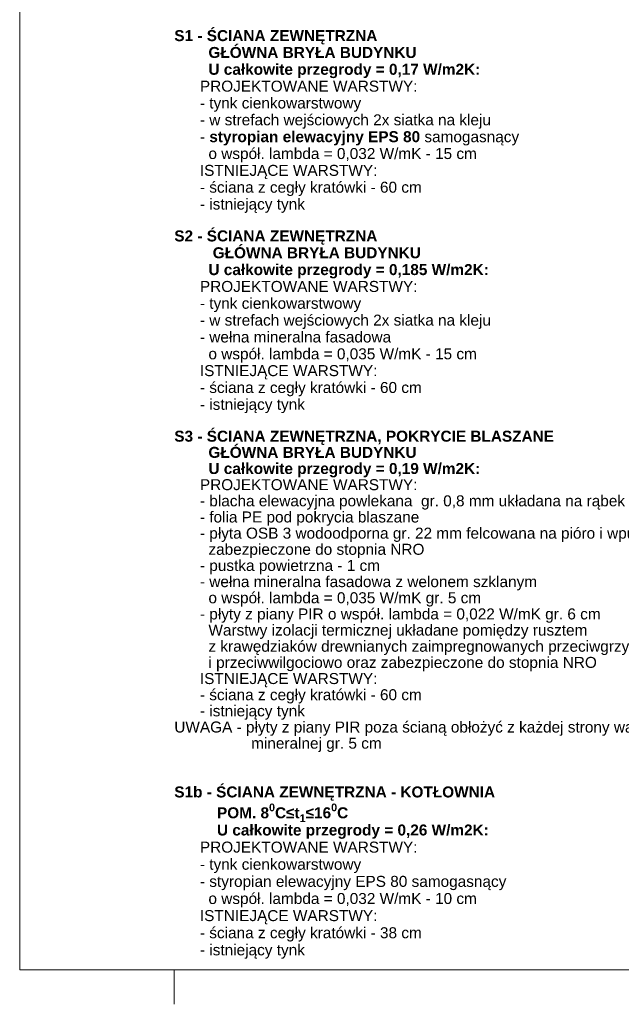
# Model space of a CAD drawing. Extents: x -547885 to -186295, y -25370 to 156194.
# Tile 75 of 256: x -510973 to -502218, y 18744 to 33078. Entities that reach past the tile are written whole.
import ezdxf

# ---------------------------------------------------------------- set-up
doc = ezdxf.new("R2010")
doc.units = 0
doc.header["$MEASUREMENT"] = 0
doc.layers.add('Arch opisy_Nr_Pióra__5', color=7, linetype='Continuous', lineweight=13)
doc.layers.add('ARCH TABELA_Nr_Pióra__21', color=7, linetype='Continuous', lineweight=9)
doc.styles.add('GENERATED_STYLE_10', font='arial.ttf')

msp = doc.modelspace()

# ---------------------------------------------------------------- linework, layer by layer
at = {"layer": 'ARCH TABELA_Nr_Pióra__21', "linetype": 'Continuous'}
for p, q in [((-510973.3, 47694.2), (-510973.3, 19244.2)), ((-470223.3, 19244.2), (-510973.3, 19244.2)), ((-508723.3, 18744.2), (-508723.3, 19244.2)), ((-508723.3, 18744.2), (-508723.3, 19244.2))]:
    msp.add_line(p, q, dxfattribs=at)

# ---------------------------------------------------------------- texts
at = {"layer": 'Arch opisy_Nr_Pióra__5', "linetype": 'Continuous', "char_height": 160, "attachment_point": 1, "style": 'GENERATED_STYLE_10'}
for s, insert, width, line_spacing_factor in [('\\A1;{\\fArial|b1|i0|c0|p38;S1 - ŚCIANA ZEWNĘTRZNA\\P        GŁÓWNA BRYŁA BUDYNKU\\P        U całkowite przegrody = 0,17 W/m2K:\\P\\fArial|b0|i0|c0|p38;      PROJEKTOWANE WARSTWY:\\P      - tynk cienkowarstwowy\\P      - w strefach wejściowych 2x siatka na kleju\\P      - \\fArial|b1|i0|c0|p38;styropian elewacyjny EPS 80\\fArial|b0|i0|c0|p38; samogasnący \\P        o współ. lambda = 0,032 W/mK - 15 cm  \\P      ISTNIEJĄCE WARSTWY:\\P      - ściana z cegły kratówki - 60 cm\\P      - istniejący tynk}', (-508723.3, 32925.7), 7802.027, 0.919305), ('\\A1;{\\fArial|b1|i0|c0|p38;S2 - ŚCIANA ZEWNĘTRZNA\\P         GŁÓWNA BRYŁA BUDYNKU\\P        U całkowite przegrody = 0,185 W/m2K:\\P\\fArial|b0|i0|c0|p38;      PROJEKTOWANE WARSTWY:\\P      - tynk cienkowarstwowy\\P      - w strefach wejściowych 2x siatka na kleju\\P      - wełna mineralna fasadowa \\P        o współ. lambda = 0,035 W/mK - 15 cm  \\P      ISTNIEJĄCE WARSTWY:\\P      - ściana z cegły kratówki - 60 cm\\P      - istniejący tynk}', (-508723.3, 30010), 7802.027, 0.919251), ('\\A1;{\\fArial|b1|i0|c0|p38;S3 - ŚCIANA ZEWNĘTRZNA, POKRYCIE BLASZANE\\P        GŁÓWNA BRYŁA BUDYNKU\\P        U całkowite przegrody = 0,19 W/m2K:\\P\\fArial|b0|i0|c0|p38;      PROJEKTOWANE WARSTWY:\\P      - blacha elewacyjna powlekana  gr. 0,8 mm układana na rąbek pionowy\\P      - folia PE pod pokrycia blaszane\\P      - płyta OSB 3 wodoodporna gr. 22 mm felcowana na pióro i wpust\\P        zabezpieczone do stopnia NRO\\P      - pustka powietrzna - 1 cm\\P      - wełna mineralna fasadowa z welonem szklanym\\P        o współ. lambda = 0,035 W/mK gr. 5 cm \\P      - płyty z piany PIR o współ. lambda = 0,022 W/mK gr. 6 cm \\P        Warstwy izolacji termicznej układane pomiędzy rusztem\\P        z krawędziaków drewnianych zaimpregnowanych przeciwgrzybicznie\\P        i przeciwwilgociowo oraz zabezpieczone do stopnia NRO \\P      ISTNIEJĄCE WARSTWY:\\P      - ściana z cegły kratówki - 60 cm\\P      - istniejący tynk\\PUWAGA - płyty z piany PIR poza ścianą obłożyć z każdej strony warstwą wełny \\P                  mineralnej gr. 5 cm}', (-508723.3, 27094.3), 7802.027, 0.881826), ('\\A1;{\\fArial|b1|i0|c0|p38;S1b - ŚCIANA ZEWNĘTRZNA - KOTŁOWNIA\\P          POM. 8\\A1{\\H0.7x;\\S0^  ;}C≤t\\A1{\\H0.7x;\\S ^ 1;}≤16\\A1{\\H0.7x;\\S0^  ;}C\\P          U całkowite przegrody = 0,26 W/m2K:\\P\\fArial|b0|i0|c0|p38;      PROJEKTOWANE WARSTWY:\\P      - tynk cienkowarstwowy\\P      - styropian elewacyjny EPS 80 samogasnący \\P        o współ. lambda = 0,032 W/mK - 10 cm  \\P      ISTNIEJĄCE WARSTWY:\\P      - ściana z cegły kratówki - 38 cm\\P      - istniejący tynk}', (-508723.3, 21915.7), 7654.62, 0.934632)]:
    msp.add_mtext(s, dxfattribs=dict(at, insert=insert, width=width, line_spacing_factor=line_spacing_factor))

doc.saveas('drawing.dxf')
